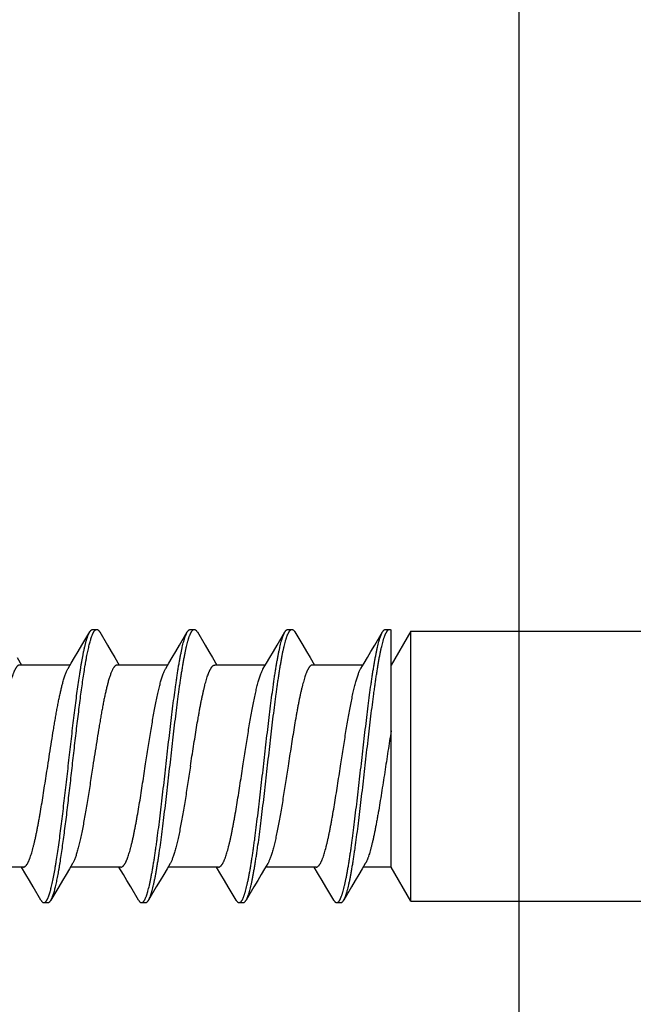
# Model space of a CAD drawing. Header units: feet. Extents: x -114 to 1432, y 355 to 669.
# Tile 118 of 197: x 1247.85 to 1248.703, y 473.857 to 475.225. Entities that reach past the tile are written whole.
import ezdxf

# ---------------------------------------------------------------- set-up
doc = ezdxf.new("R2010")
doc.units = ezdxf.units.FT
doc.header["$MEASUREMENT"] = 0
for name, color, linetype in [('-HARDWARE', 7, 'Continuous'), ('A-BULLETINBOARD', 3, 'Continuous'), ('A-POSTS&BEAMS', 5, 'Continuous'), ('G-ANNO-DIM', 2, 'Continuous')]:
    doc.layers.add(name, color=color, linetype=linetype)
doc.styles.add('Arial', font='arial.ttf')
doc.dimstyles.new('MS-16A', dxfattribs={"dimscale": 13, "dimtxt": 0.18, "dimasz": 0.18, "dimexe": 0.125, "dimexo": 0.0625, "dimgap": 0.03125, "dimtad": 1, "dimdec": 3, "dimzin": 3, "dimdsep": 46, "dimlunit": 4, "dimtxsty": 'Arial', "dimcen": 0.03125, "dimclrd": 2, "dimclre": 2, "dimclrt": 7, "dimadec": 1, "dimazin": 0, "dimtfac": 1, "dimtdec": 3, "dimtofl": 0, "dimtmove": 0, "dimatfit": 3, "dimfxl": 1, "dimtolj": 1, "dimtzin": 0, "dimarcsym": 0})

# ---------------------------------------------------------------- blocks, each defined once
blk = doc.blocks.new('*D636')
at = {"layer": 'Defpoints', "color": 0, "transparency": 16777216}
for p in [(1248.5436, 504.1881), (1239.0406, 456.1881), (1248.5436, 456.1881)]:
    blk.add_point(p, dxfattribs=at)
at = {"layer": 'G-ANNO-DIM', "color": 2, "lineweight": -2, "transparency": 16777216}
for p, q in [((1247.7311, 504.1881), (1237.4156, 504.1881)), ((1239.0406, 501.8481), (1239.0406, 458.5281)), ((1247.7311, 456.1881), (1237.4156, 456.1881))]:
    blk.add_line(p, q, dxfattribs=at)
at = {"layer": 'G-ANNO-DIM', "color": 2, "transparency": 16777216}
for points in [[(1238.6506, 501.8481), (1239.4306, 501.8481), (1239.0406, 504.1881)], [(1238.6506, 458.5281), (1239.4306, 458.5281), (1239.0406, 456.1881)]]:
    blk.add_solid(points, dxfattribs=at)
at = {"layer": 'G-ANNO-DIM', "color": 7, "transparency": 16777216, "insert": (1237.4396, 480.1881), "char_height": 2.34, "attachment_point": 5, "rotation": 90, "style": 'Arial'}
blk.add_mtext('\\A1;4\'-0"', dxfattribs=at)
blk = doc.blocks.new('2.5IN_LAGSCREW')
at = {"layer": '-HARDWARE', "color": 7}
for p, q in [((1218.6825, 511.699), (1218.6825, 512.074)), ((1218.6825, 512.074), (1218.7097, 512.0268)), ((1218.7097, 511.7462), (1218.7097, 512.0752)), ((1218.7176, 512.0763), (1218.712, 512.0763)), ((1218.7326, 512.0543), (1218.7218, 512.0727)), ((1218.8532, 512.0763), (1218.8476, 512.0763)), ((1218.8682, 512.0543), (1218.8574, 512.0727)), ((1218.9888, 512.0763), (1218.9832, 512.0763)), ((1219.0038, 512.0543), (1218.993, 512.0727)), ((1219.1244, 512.0763), (1219.1188, 512.0763)), ((1219.1394, 512.0543), (1219.1286, 512.0727)), ((1218.749, 512.0268), (1218.8191, 512.0268)), ((1218.8225, 512.0372), (1218.8163, 512.0268)), ((1218.8846, 512.0268), (1218.9547, 512.0268)), ((1218.958, 512.0372), (1218.9519, 512.0268)), ((1219.0202, 512.0268), (1219.0903, 512.0268)), ((1219.0936, 512.0372), (1219.0875, 512.0268)), ((1219.1557, 512.0268), (1219.2259, 512.0268)), ((1219.2292, 512.0372), (1219.2231, 512.0268)), ((1218.6825, 511.699), (1218.7097, 511.7462)), ((1218.7097, 511.7462), (1218.7485, 511.7462)), ((1218.8106, 511.7358), (1218.8168, 511.7462)), ((1218.814, 511.7462), (1218.8841, 511.7462)), ((1218.9462, 511.7358), (1218.9524, 511.7462)), ((1218.9496, 511.7462), (1219.0197, 511.7462)), ((1219.0818, 511.7358), (1219.0879, 511.7462)), ((1219.0852, 511.7462), (1219.1553, 511.7462)), ((1219.2174, 511.7358), (1219.2235, 511.7462)), ((1219.2207, 511.7462), (1219.2909, 511.7462)), ((1218.7648, 511.7187), (1218.7756, 511.7003)), ((1218.9004, 511.7187), (1218.9112, 511.7003)), ((1219.036, 511.7187), (1219.0468, 511.7003)), ((1219.1716, 511.7187), (1219.1824, 511.7003)), ((1218.7798, 511.6967), (1218.7854, 511.6967)), ((1218.9154, 511.6967), (1218.921, 511.6967)), ((1219.051, 511.6967), (1219.0566, 511.6967)), ((1219.1866, 511.6967), (1219.1922, 511.6967))]:
    blk.add_line(p, q, dxfattribs=at)
for points in [[(1218.6825, 512.074), (1218.3573, 512.074, -0.414214), (1218.3451, 512.0862)], [(1218.6825, 511.699), (1218.3573, 511.699, 0.414214), (1218.3451, 511.6868)]]:
    blk.add_lwpolyline(points, format="xyb", dxfattribs=at)
for points in [[(1218.8434, 512.0727), (1218.8326, 512.0543), (1218.8274, 512.0455), (1218.8225, 512.0372)], [(1218.979, 512.0727), (1218.9682, 512.0543), (1218.963, 512.0455), (1218.958, 512.0372)], [(1219.1146, 512.0727), (1219.1038, 512.0543), (1219.0986, 512.0455), (1219.0936, 512.0372)], [(1218.7518, 512.0221), (1218.7475, 512.0293), (1218.7428, 512.0372), (1218.7378, 512.0456), (1218.7326, 512.0543)], [(1218.8874, 512.0221), (1218.8831, 512.0293), (1218.8784, 512.0372), (1218.8734, 512.0456), (1218.8682, 512.0543)], [(1219.023, 512.0221), (1219.0187, 512.0293), (1219.014, 512.0372), (1219.009, 512.0456), (1219.0038, 512.0543)], [(1219.1586, 512.0221), (1219.1543, 512.0293), (1219.1496, 512.0372), (1219.1446, 512.0456), (1219.1394, 512.0543)], [(1218.7457, 511.7509), (1218.7499, 511.7438), (1218.7547, 511.7358), (1218.7596, 511.7275), (1218.7648, 511.7187)], [(1218.8813, 511.7509), (1218.8855, 511.7438), (1218.8902, 511.7358), (1218.8952, 511.7275), (1218.9004, 511.7187)], [(1219.0169, 511.7509), (1219.0211, 511.7438), (1219.0258, 511.7358), (1219.0308, 511.7275), (1219.036, 511.7187)], [(1219.1524, 511.7509), (1219.1567, 511.7438), (1219.1614, 511.7358), (1219.1664, 511.7275), (1219.1716, 511.7187)], [(1218.7896, 511.7003), (1218.8004, 511.7187), (1218.8056, 511.7274), (1218.8106, 511.7358)], [(1218.9252, 511.7003), (1218.936, 511.7187), (1218.9412, 511.7274), (1218.9462, 511.7358)], [(1219.0608, 511.7003), (1219.0716, 511.7187), (1219.0768, 511.7274), (1219.0818, 511.7358)], [(1219.1964, 511.7003), (1219.2072, 511.7187), (1219.2124, 511.7274), (1219.2174, 511.7358)]]:
    blk.add_lwpolyline(points, dxfattribs=at)
for points, knots in [([(1218.712, 512.0763), (1218.7119, 512.0763), (1218.7117, 512.0762), (1218.7114, 512.0762), (1218.7112, 512.0761), (1218.7108, 512.0759), (1218.7103, 512.0756), (1218.7099, 512.0753), (1218.7097, 512.0752)], [0, 0, 0, 0, 0.110716, 0.222946, 0.338143, 0.45765, 0.713987, 1, 1, 1, 1]), ([(1218.7756, 511.7003), (1218.7755, 511.7006), (1218.7751, 511.7012), (1218.7746, 511.7022), (1218.7741, 511.7033), (1218.7736, 511.7045), (1218.7731, 511.7058), (1218.7726, 511.7072), (1218.7721, 511.7086), (1218.7716, 511.7102), (1218.7711, 511.7119), (1218.7705, 511.7143), (1218.7696, 511.7175), (1218.7686, 511.7216), (1218.7676, 511.7261), (1218.7667, 511.731), (1218.7657, 511.7361), (1218.7647, 511.7416), (1218.7637, 511.7474), (1218.7627, 511.7535), (1218.7617, 511.7598), (1218.7607, 511.7664), (1218.7594, 511.7758), (1218.7577, 511.788), (1218.7557, 511.8033), (1218.7537, 511.8193), (1218.7518, 511.8358), (1218.7498, 511.8528), (1218.7471, 511.8759), (1218.7445, 511.8991), (1218.7419, 511.9221), (1218.7399, 511.9391), (1218.7379, 511.9556), (1218.7359, 511.9715), (1218.7343, 511.9843), (1218.7329, 511.9942), (1218.7319, 512.0012), (1218.7309, 512.0081), (1218.7299, 512.0146), (1218.7289, 512.0209), (1218.728, 512.0269), (1218.727, 512.0327), (1218.726, 512.0381), (1218.725, 512.0432), (1218.724, 512.0479), (1218.723, 512.0523), (1218.722, 512.0564), (1218.7212, 512.0595), (1218.7205, 512.0619), (1218.72, 512.0635), (1218.7195, 512.065), (1218.719, 512.0665), (1218.7185, 512.0678), (1218.718, 512.069), (1218.7175, 512.0702), (1218.717, 512.0712), (1218.7165, 512.0722), (1218.716, 512.073), (1218.7155, 512.0738), (1218.715, 512.0744), (1218.7145, 512.075), (1218.714, 512.0755), (1218.7135, 512.0758), (1218.713, 512.0761), (1218.7125, 512.0762), (1218.7122, 512.0763), (1218.712, 512.0763)], [0, 0, 0, 0, 0.002665, 0.005556, 0.008677, 0.012029, 0.015615, 0.019435, 0.023489, 0.027776, 0.032297, 0.037049, 0.047241, 0.05834, 0.070327, 0.083182, 0.09688, 0.111395, 0.126699, 0.142762, 0.159552, 0.177033, 0.195172, 0.233269, 0.273528, 0.315616, 0.359183, 0.403864, 0.449287, 0.540835, 0.586194, 0.630769, 0.674188, 0.716089, 0.756123, 0.775336, 0.793959, 0.811954, 0.829284, 0.845914, 0.86181, 0.87694, 0.891275, 0.904787, 0.917449, 0.92924, 0.940138, 0.950126, 0.954774, 0.959191, 0.963374, 0.967323, 0.971039, 0.97452, 0.977769, 0.980787, 0.983576, 0.986141, 0.988487, 0.990622, 0.992557, 0.994308, 0.995894, 0.997345, 0.998699, 1, 1, 1, 1]), ([(1218.7218, 512.0727), (1218.7217, 512.073), (1218.7213, 512.0735), (1218.7208, 512.0742), (1218.7203, 512.0748), (1218.7198, 512.0754), (1218.7192, 512.0758), (1218.7188, 512.076), (1218.7184, 512.0761), (1218.7182, 512.0762), (1218.7179, 512.0762), (1218.7177, 512.0763), (1218.7176, 512.0763)], [0, 0, 0, 0, 0.171767, 0.327582, 0.468206, 0.594725, 0.708661, 0.812129, 0.86085, 0.908084, 0.954301, 1, 1, 1, 1]), ([(1218.7854, 511.6967), (1218.7853, 511.6967), (1218.7849, 511.6968), (1218.7844, 511.6969), (1218.7839, 511.6972), (1218.7834, 511.6976), (1218.7829, 511.698), (1218.7824, 511.6986), (1218.7819, 511.6992), (1218.7814, 511.7), (1218.7809, 511.7008), (1218.7804, 511.7018), (1218.78, 511.7028), (1218.7795, 511.704), (1218.779, 511.7052), (1218.7785, 511.7065), (1218.778, 511.708), (1218.7775, 511.7095), (1218.777, 511.7111), (1218.7763, 511.7135), (1218.7755, 511.7166), (1218.7745, 511.7207), (1218.7735, 511.7251), (1218.7725, 511.7298), (1218.7715, 511.7349), (1218.7705, 511.7403), (1218.7695, 511.7461), (1218.7685, 511.7521), (1218.7675, 511.7584), (1218.7665, 511.7649), (1218.7655, 511.7718), (1218.7646, 511.7788), (1218.7632, 511.7887), (1218.7615, 511.8015), (1218.7596, 511.8174), (1218.7576, 511.8339), (1218.7556, 511.8509), (1218.753, 511.8739), (1218.7503, 511.8971), (1218.7477, 511.9202), (1218.7457, 511.9372), (1218.7437, 511.9537), (1218.7418, 511.9697), (1218.7398, 511.985), (1218.7381, 511.9972), (1218.7368, 512.0066), (1218.7358, 512.0132), (1218.7348, 512.0196), (1218.7338, 512.0256), (1218.7328, 512.0314), (1218.7318, 512.0369), (1218.7308, 512.042), (1218.7298, 512.0469), (1218.7288, 512.0514), (1218.7278, 512.0555), (1218.727, 512.0587), (1218.7263, 512.0611), (1218.7258, 512.0628), (1218.7253, 512.0644), (1218.7248, 512.0658), (1218.7243, 512.0672), (1218.7238, 512.0685), (1218.7233, 512.0697), (1218.7229, 512.0708), (1218.7224, 512.0718), (1218.722, 512.0724), (1218.7218, 512.0727)], [0, 0, 0, 0, 0.001301, 0.002655, 0.004106, 0.005692, 0.007443, 0.009378, 0.011513, 0.013859, 0.016424, 0.019213, 0.022231, 0.02548, 0.028961, 0.032677, 0.036626, 0.040809, 0.045226, 0.049874, 0.059862, 0.07076, 0.082551, 0.095213, 0.108725, 0.12306, 0.13819, 0.154086, 0.170716, 0.188046, 0.206041, 0.224664, 0.243877, 0.283911, 0.325812, 0.369231, 0.413806, 0.459165, 0.550713, 0.596136, 0.640817, 0.684384, 0.726472, 0.766731, 0.804828, 0.822967, 0.840449, 0.857238, 0.873301, 0.888605, 0.90312, 0.916818, 0.929673, 0.94166, 0.952759, 0.962951, 0.967703, 0.972224, 0.976511, 0.980565, 0.984385, 0.987971, 0.991323, 0.994444, 0.997335, 1, 1, 1, 1]), ([(1218.8476, 512.0763), (1218.8475, 512.0763), (1218.8474, 512.0762), (1218.8471, 512.0762), (1218.8468, 512.0761), (1218.8465, 512.076), (1218.846, 512.0758), (1218.8455, 512.0754), (1218.845, 512.0748), (1218.8444, 512.0742), (1218.8439, 512.0735), (1218.8436, 512.073), (1218.8434, 512.0727)], [0, 0, 0, 0, 0.045699, 0.091915, 0.13915, 0.187871, 0.291339, 0.405275, 0.531794, 0.672418, 0.828233, 1, 1, 1, 1]), ([(1218.9112, 511.7003), (1218.911, 511.7006), (1218.9107, 511.7012), (1218.9102, 511.7022), (1218.9097, 511.7033), (1218.9092, 511.7045), (1218.9087, 511.7058), (1218.9082, 511.7072), (1218.9077, 511.7086), (1218.9072, 511.7102), (1218.9067, 511.7119), (1218.9061, 511.7143), (1218.9052, 511.7175), (1218.9042, 511.7216), (1218.9032, 511.7261), (1218.9022, 511.731), (1218.9013, 511.7361), (1218.9003, 511.7416), (1218.8993, 511.7474), (1218.8983, 511.7535), (1218.8973, 511.7598), (1218.8963, 511.7664), (1218.8949, 511.7758), (1218.8933, 511.788), (1218.8913, 511.8033), (1218.8893, 511.8193), (1218.8873, 511.8358), (1218.8854, 511.8528), (1218.8827, 511.8759), (1218.8801, 511.8991), (1218.8774, 511.9221), (1218.8755, 511.9391), (1218.8735, 511.9556), (1218.8715, 511.9715), (1218.8698, 511.9843), (1218.8685, 511.9942), (1218.8675, 512.0012), (1218.8665, 512.0081), (1218.8655, 512.0146), (1218.8645, 512.0209), (1218.8635, 512.0269), (1218.8626, 512.0327), (1218.8616, 512.0381), (1218.8606, 512.0432), (1218.8596, 512.0479), (1218.8586, 512.0523), (1218.8576, 512.0564), (1218.8568, 512.0595), (1218.8561, 512.0619), (1218.8556, 512.0635), (1218.8551, 512.065), (1218.8546, 512.0665), (1218.8541, 512.0678), (1218.8536, 512.069), (1218.8531, 512.0702), (1218.8526, 512.0712), (1218.8521, 512.0722), (1218.8516, 512.073), (1218.8511, 512.0738), (1218.8506, 512.0744), (1218.8501, 512.075), (1218.8496, 512.0755), (1218.8491, 512.0758), (1218.8486, 512.0761), (1218.8481, 512.0762), (1218.8478, 512.0763), (1218.8476, 512.0763)], [0, 0, 0, 0, 0.002665, 0.005556, 0.008677, 0.012029, 0.015615, 0.019435, 0.023489, 0.027776, 0.032297, 0.037049, 0.047241, 0.05834, 0.070327, 0.083182, 0.09688, 0.111395, 0.126699, 0.142762, 0.159551, 0.177033, 0.195172, 0.233269, 0.273528, 0.315616, 0.359183, 0.403864, 0.449287, 0.540835, 0.586194, 0.630769, 0.674188, 0.716089, 0.756123, 0.775336, 0.793959, 0.811954, 0.829284, 0.845914, 0.86181, 0.87694, 0.891275, 0.904787, 0.917449, 0.92924, 0.940138, 0.950126, 0.954774, 0.959191, 0.963374, 0.967323, 0.971039, 0.97452, 0.977769, 0.980787, 0.983576, 0.986141, 0.988487, 0.990622, 0.992557, 0.994308, 0.995894, 0.997345, 0.998699, 1, 1, 1, 1]), ([(1218.8574, 512.0727), (1218.8573, 512.073), (1218.8569, 512.0735), (1218.8564, 512.0742), (1218.8559, 512.0748), (1218.8554, 512.0754), (1218.8548, 512.0758), (1218.8544, 512.076), (1218.854, 512.0761), (1218.8538, 512.0762), (1218.8535, 512.0762), (1218.8533, 512.0763), (1218.8532, 512.0763)], [0, 0, 0, 0, 0.171769, 0.327582, 0.468207, 0.594726, 0.70866, 0.81213, 0.86085, 0.908085, 0.954301, 1, 1, 1, 1]), ([(1218.921, 511.6967), (1218.9209, 511.6967), (1218.9205, 511.6968), (1218.92, 511.6969), (1218.9195, 511.6972), (1218.919, 511.6976), (1218.9185, 511.698), (1218.918, 511.6986), (1218.9175, 511.6992), (1218.917, 511.7), (1218.9165, 511.7008), (1218.916, 511.7018), (1218.9155, 511.7028), (1218.915, 511.704), (1218.9146, 511.7052), (1218.9141, 511.7065), (1218.9136, 511.708), (1218.9131, 511.7095), (1218.9126, 511.7111), (1218.9119, 511.7135), (1218.911, 511.7166), (1218.9101, 511.7207), (1218.9091, 511.7251), (1218.9081, 511.7298), (1218.9071, 511.7349), (1218.9061, 511.7403), (1218.9051, 511.7461), (1218.9041, 511.7521), (1218.9031, 511.7584), (1218.9021, 511.7649), (1218.9011, 511.7718), (1218.9001, 511.7788), (1218.8988, 511.7887), (1218.8971, 511.8015), (1218.8952, 511.8174), (1218.8932, 511.8339), (1218.8912, 511.8509), (1218.8886, 511.8739), (1218.8859, 511.8971), (1218.8833, 511.9202), (1218.8813, 511.9372), (1218.8793, 511.9537), (1218.8773, 511.9697), (1218.8754, 511.985), (1218.8737, 511.9972), (1218.8724, 512.0066), (1218.8714, 512.0132), (1218.8704, 512.0196), (1218.8694, 512.0256), (1218.8684, 512.0314), (1218.8674, 512.0369), (1218.8664, 512.042), (1218.8654, 512.0469), (1218.8644, 512.0514), (1218.8634, 512.0555), (1218.8626, 512.0587), (1218.8619, 512.0611), (1218.8614, 512.0628), (1218.8609, 512.0644), (1218.8604, 512.0658), (1218.8599, 512.0672), (1218.8594, 512.0685), (1218.8589, 512.0697), (1218.8584, 512.0708), (1218.8579, 512.0718), (1218.8576, 512.0724), (1218.8574, 512.0727)], [0, 0, 0, 0, 0.001301, 0.002655, 0.004106, 0.005692, 0.007443, 0.009378, 0.011513, 0.013859, 0.016424, 0.019213, 0.022231, 0.02548, 0.028961, 0.032677, 0.036626, 0.040809, 0.045226, 0.049874, 0.059862, 0.07076, 0.082551, 0.095213, 0.108725, 0.12306, 0.13819, 0.154086, 0.170716, 0.188046, 0.206041, 0.224664, 0.243877, 0.283911, 0.325812, 0.369231, 0.413806, 0.459165, 0.550713, 0.596136, 0.640817, 0.684384, 0.726472, 0.766731, 0.804828, 0.822967, 0.840449, 0.857238, 0.873301, 0.888605, 0.90312, 0.916818, 0.929673, 0.94166, 0.952759, 0.962951, 0.967703, 0.972224, 0.976511, 0.980565, 0.984385, 0.987971, 0.991323, 0.994444, 0.997335, 1, 1, 1, 1]), ([(1218.9832, 512.0763), (1218.9831, 512.0763), (1218.9829, 512.0762), (1218.9826, 512.0762), (1218.9821, 512.076), (1218.9816, 512.0758), (1218.9811, 512.0754), (1218.9806, 512.0748), (1218.98, 512.0742), (1218.9795, 512.0735), (1218.9792, 512.073), (1218.979, 512.0727)], [0, 0, 0, 0, 0.045704, 0.091926, 0.18778, 0.29126, 0.405209, 0.531741, 0.672382, 0.828214, 1, 1, 1, 1]), ([(1219.0468, 511.7003), (1219.0466, 511.7006), (1219.0463, 511.7012), (1219.0458, 511.7022), (1219.0453, 511.7033), (1219.0448, 511.7045), (1219.0443, 511.7058), (1219.0438, 511.7072), (1219.0433, 511.7086), (1219.0428, 511.7102), (1219.0423, 511.7119), (1219.0416, 511.7143), (1219.0408, 511.7175), (1219.0398, 511.7216), (1219.0388, 511.7261), (1219.0378, 511.731), (1219.0368, 511.7361), (1219.0358, 511.7416), (1219.0349, 511.7474), (1219.0339, 511.7535), (1219.0329, 511.7598), (1219.0319, 511.7664), (1219.0305, 511.7758), (1219.0289, 511.788), (1219.0269, 511.8033), (1219.0249, 511.8193), (1219.0229, 511.8358), (1219.021, 511.8528), (1219.0183, 511.8759), (1219.0157, 511.8991), (1219.013, 511.9221), (1219.0111, 511.9391), (1219.0091, 511.9556), (1219.0071, 511.9715), (1219.0054, 511.9843), (1219.0041, 511.9942), (1219.0031, 512.0012), (1219.0021, 512.0081), (1219.0011, 512.0146), (1219.0001, 512.0209), (1218.9991, 512.0269), (1218.9981, 512.0327), (1218.9971, 512.0381), (1218.9962, 512.0432), (1218.9952, 512.0479), (1218.9942, 512.0523), (1218.9932, 512.0564), (1218.9923, 512.0595), (1218.9917, 512.0619), (1218.9912, 512.0635), (1218.9907, 512.065), (1218.9902, 512.0665), (1218.9897, 512.0678), (1218.9892, 512.069), (1218.9887, 512.0702), (1218.9882, 512.0712), (1218.9877, 512.0722), (1218.9872, 512.073), (1218.9867, 512.0738), (1218.9862, 512.0744), (1218.9857, 512.075), (1218.9852, 512.0755), (1218.9847, 512.0758), (1218.9842, 512.0761), (1218.9837, 512.0762), (1218.9834, 512.0763), (1218.9832, 512.0763)], [0, 0, 0, 0, 0.002665, 0.005556, 0.008677, 0.012029, 0.015615, 0.019435, 0.023489, 0.027776, 0.032297, 0.037049, 0.047241, 0.05834, 0.070327, 0.083182, 0.09688, 0.111395, 0.126699, 0.142762, 0.159551, 0.177033, 0.195172, 0.233269, 0.273528, 0.315616, 0.359183, 0.403864, 0.449287, 0.540835, 0.586194, 0.630769, 0.674188, 0.716089, 0.756123, 0.775336, 0.793959, 0.811954, 0.829284, 0.845914, 0.86181, 0.87694, 0.891275, 0.904787, 0.917449, 0.92924, 0.940138, 0.950126, 0.954774, 0.959191, 0.963374, 0.967323, 0.971039, 0.97452, 0.977769, 0.980787, 0.983576, 0.986141, 0.988487, 0.990622, 0.992557, 0.994308, 0.995894, 0.997345, 0.998699, 1, 1, 1, 1]), ([(1218.993, 512.0727), (1218.9929, 512.073), (1218.9925, 512.0735), (1218.992, 512.0742), (1218.9915, 512.0748), (1218.9909, 512.0754), (1218.9904, 512.0758), (1218.9899, 512.076), (1218.9894, 512.0762), (1218.9891, 512.0762), (1218.9889, 512.0763), (1218.9888, 512.0763)], [0, 0, 0, 0, 0.171786, 0.327618, 0.46826, 0.594791, 0.70874, 0.812221, 0.908074, 0.954296, 1, 1, 1, 1]), ([(1219.0566, 511.6967), (1219.0564, 511.6967), (1219.0561, 511.6968), (1219.0556, 511.6969), (1219.0551, 511.6972), (1219.0546, 511.6976), (1219.0541, 511.698), (1219.0536, 511.6986), (1219.0531, 511.6992), (1219.0526, 511.7), (1219.0521, 511.7008), (1219.0516, 511.7018), (1219.0511, 511.7028), (1219.0506, 511.704), (1219.0501, 511.7052), (1219.0496, 511.7065), (1219.0491, 511.708), (1219.0487, 511.7095), (1219.0482, 511.7111), (1219.0475, 511.7135), (1219.0466, 511.7166), (1219.0456, 511.7207), (1219.0447, 511.7251), (1219.0437, 511.7298), (1219.0427, 511.7349), (1219.0417, 511.7403), (1219.0407, 511.7461), (1219.0397, 511.7521), (1219.0387, 511.7584), (1219.0377, 511.7649), (1219.0367, 511.7718), (1219.0357, 511.7788), (1219.0344, 511.7887), (1219.0327, 511.8015), (1219.0307, 511.8174), (1219.0288, 511.8339), (1219.0268, 511.8509), (1219.0241, 511.8739), (1219.0215, 511.8971), (1219.0189, 511.9202), (1219.0169, 511.9372), (1219.0149, 511.9537), (1219.0129, 511.9697), (1219.011, 511.985), (1219.0093, 511.9972), (1219.0079, 512.0066), (1219.007, 512.0132), (1219.006, 512.0196), (1219.005, 512.0256), (1219.004, 512.0314), (1219.003, 512.0369), (1219.002, 512.042), (1219.001, 512.0469), (1219, 512.0514), (1218.999, 512.0555), (1218.9982, 512.0587), (1218.9975, 512.0611), (1218.997, 512.0628), (1218.9965, 512.0644), (1218.996, 512.0658), (1218.9955, 512.0672), (1218.995, 512.0685), (1218.9945, 512.0697), (1218.994, 512.0708), (1218.9935, 512.0718), (1218.9932, 512.0724), (1218.993, 512.0727)], [0, 0, 0, 0, 0.001301, 0.002655, 0.004106, 0.005692, 0.007443, 0.009378, 0.011513, 0.013859, 0.016424, 0.019213, 0.022231, 0.02548, 0.028961, 0.032677, 0.036626, 0.040809, 0.045226, 0.049874, 0.059862, 0.07076, 0.082551, 0.095213, 0.108725, 0.12306, 0.13819, 0.154086, 0.170716, 0.188046, 0.206041, 0.224664, 0.243877, 0.283911, 0.325812, 0.369231, 0.413806, 0.459165, 0.550713, 0.596136, 0.640817, 0.684384, 0.726472, 0.766731, 0.804828, 0.822967, 0.840449, 0.857238, 0.873301, 0.888605, 0.90312, 0.916818, 0.929673, 0.94166, 0.952759, 0.962951, 0.967703, 0.972224, 0.976511, 0.980565, 0.984385, 0.987971, 0.991323, 0.994444, 0.997335, 1, 1, 1, 1]), ([(1219.1188, 512.0763), (1219.1187, 512.0763), (1219.1185, 512.0762), (1219.1183, 512.0762), (1219.118, 512.0761), (1219.1176, 512.076), (1219.1172, 512.0758), (1219.1167, 512.0754), (1219.1161, 512.0748), (1219.1156, 512.0742), (1219.1151, 512.0735), (1219.1148, 512.073), (1219.1146, 512.0727)], [0, 0, 0, 0, 0.045699, 0.091915, 0.13915, 0.18787, 0.29134, 0.405275, 0.531793, 0.672419, 0.828232, 1, 1, 1, 1]), ([(1219.1316, 512.0439), (1219.1313, 512.0451), (1219.1308, 512.0476), (1219.13, 512.0512), (1219.1292, 512.0546), (1219.1284, 512.0577), (1219.1276, 512.0606), (1219.1268, 512.0633), (1219.126, 512.0657), (1219.1254, 512.0676), (1219.1248, 512.069), (1219.1244, 512.0699), (1219.124, 512.0708), (1219.1236, 512.0716), (1219.1232, 512.0723), (1219.1228, 512.073), (1219.1224, 512.0736), (1219.122, 512.0742), (1219.1216, 512.0747), (1219.1212, 512.0751), (1219.1208, 512.0754), (1219.1204, 512.0757), (1219.12, 512.076), (1219.1196, 512.0761), (1219.1192, 512.0762), (1219.1189, 512.0763), (1219.1188, 512.0763)], [0, 0, 0, 0, 0.108674, 0.211335, 0.307849, 0.398119, 0.48206, 0.559598, 0.630685, 0.695297, 0.725179, 0.753449, 0.780117, 0.805195, 0.828701, 0.850658, 0.871099, 0.890064, 0.907609, 0.923803, 0.93874, 0.952539, 0.965352, 0.977371, 0.988831, 1, 1, 1, 1]), ([(1219.1286, 512.0727), (1219.1284, 512.073), (1219.1281, 512.0735), (1219.1276, 512.0742), (1219.1271, 512.0748), (1219.1265, 512.0754), (1219.126, 512.0758), (1219.1256, 512.076), (1219.1252, 512.0761), (1219.1249, 512.0762), (1219.1247, 512.0762), (1219.1245, 512.0763), (1219.1244, 512.0763)], [0, 0, 0, 0, 0.171767, 0.327582, 0.468206, 0.594725, 0.708661, 0.812129, 0.86085, 0.908085, 0.954301, 1, 1, 1, 1]), ([(1219.1372, 512.0439), (1219.1369, 512.0456), (1219.1362, 512.0488), (1219.1351, 512.0535), (1219.1342, 512.0571), (1219.1335, 512.0598), (1219.1329, 512.0617), (1219.1324, 512.0635), (1219.1318, 512.0651), (1219.1313, 512.0667), (1219.1308, 512.0681), (1219.1302, 512.0694), (1219.1297, 512.0706), (1219.1292, 512.0717), (1219.1288, 512.0724), (1219.1286, 512.0727)], [0, 0, 0, 0, 0.172244, 0.331451, 0.477293, 0.545123, 0.609521, 0.670465, 0.727939, 0.781933, 0.832445, 0.879483, 0.923063, 0.963218, 1, 1, 1, 1]), ([(1219.1824, 511.7003), (1219.1823, 511.7006), (1219.182, 511.701), (1219.1816, 511.7018), (1219.1812, 511.7026), (1219.1808, 511.7035), (1219.1804, 511.7045), (1219.1799, 511.7059), (1219.1792, 511.7078), (1219.1784, 511.7102), (1219.1776, 511.7129), (1219.1768, 511.7159), (1219.176, 511.719), (1219.1752, 511.7224), (1219.1744, 511.726), (1219.1736, 511.7299), (1219.1729, 511.7339), (1219.1721, 511.7381), (1219.1713, 511.7426), (1219.1705, 511.7472), (1219.1694, 511.7538), (1219.1681, 511.7624), (1219.1665, 511.7733), (1219.1649, 511.7847), (1219.1633, 511.7968), (1219.1617, 511.8093), (1219.1601, 511.8222), (1219.1586, 511.8355), (1219.1564, 511.8536), (1219.1538, 511.8767), (1219.1512, 511.8998), (1219.1491, 511.9183), (1219.1475, 511.9319), (1219.1459, 511.9453), (1219.1443, 511.9584), (1219.1427, 511.9711), (1219.1412, 511.9833), (1219.1396, 511.995), (1219.138, 512.0061), (1219.1364, 512.0166), (1219.1351, 512.0249), (1219.134, 512.0312), (1219.1332, 512.0356), (1219.1324, 512.0398), (1219.1319, 512.0425), (1219.1316, 512.0439)], [0, 0, 0, 0, 0.002329, 0.004816, 0.007464, 0.010275, 0.013249, 0.016387, 0.023158, 0.030586, 0.038671, 0.047405, 0.056782, 0.066792, 0.077425, 0.088669, 0.10051, 0.112935, 0.125927, 0.139471, 0.15355, 0.183238, 0.214838, 0.248184, 0.283101, 0.319405, 0.356903, 0.395396, 0.434679, 0.514773, 0.595477, 0.635519, 0.675069, 0.713917, 0.751854, 0.78868, 0.824198, 0.858222, 0.89057, 0.921074, 0.949576, 0.963029, 0.975928, 0.988258, 1, 1, 1, 1]), ([(1219.1922, 511.6967), (1219.1921, 511.6967), (1219.1918, 511.6968), (1219.1913, 511.6969), (1219.1909, 511.6971), (1219.1905, 511.6973), (1219.19, 511.6977), (1219.1896, 511.6981), (1219.1892, 511.6986), (1219.1888, 511.6992), (1219.1883, 511.6998), (1219.1879, 511.7005), (1219.1875, 511.7013), (1219.187, 511.7022), (1219.1866, 511.7031), (1219.1862, 511.7041), (1219.1857, 511.7052), (1219.1852, 511.7067), (1219.1844, 511.7089), (1219.1837, 511.7112), (1219.1832, 511.7131), (1219.1826, 511.7152), (1219.1819, 511.7181), (1219.181, 511.7217), (1219.1801, 511.7256), (1219.1793, 511.7297), (1219.1784, 511.7341), (1219.1776, 511.7387), (1219.1767, 511.7435), (1219.1759, 511.7486), (1219.1747, 511.7558), (1219.1732, 511.7653), (1219.1715, 511.7772), (1219.1698, 511.7899), (1219.1681, 511.8031), (1219.1664, 511.8169), (1219.1647, 511.8312), (1219.163, 511.8458), (1219.1607, 511.8656), (1219.1584, 511.8857), (1219.1561, 511.9057), (1219.1544, 511.9207), (1219.1527, 511.9354), (1219.151, 511.9498), (1219.1493, 511.9638), (1219.1476, 511.9773), (1219.1458, 511.9902), (1219.1441, 512.0025), (1219.1427, 512.0123), (1219.1415, 512.0197), (1219.1407, 512.025), (1219.1398, 512.03), (1219.1389, 512.0349), (1219.1381, 512.0394), (1219.1375, 512.0424), (1219.1372, 512.0439)], [0, 0, 0, 0, 0.00122, 0.002477, 0.003803, 0.005228, 0.006775, 0.00846, 0.010299, 0.0123, 0.014472, 0.01682, 0.019349, 0.022062, 0.024962, 0.028049, 0.031326, 0.034792, 0.042293, 0.050553, 0.054966, 0.059566, 0.069322, 0.079813, 0.091024, 0.102941, 0.115547, 0.128826, 0.142757, 0.157321, 0.172494, 0.204582, 0.238823, 0.27501, 0.312917, 0.352311, 0.392945, 0.434566, 0.476915, 0.562732, 0.605662, 0.64825, 0.690228, 0.731333, 0.77131, 0.80991, 0.846891, 0.882026, 0.915098, 0.930797, 0.945905, 0.9604, 0.974261, 0.987468, 1, 1, 1, 1]), ([(1218.8191, 512.0268), (1218.8193, 512.0268), (1218.8196, 512.0268), (1218.8202, 512.0267), (1218.8207, 512.0265), (1218.8212, 512.0262), (1218.8218, 512.0258), (1218.8223, 512.0253), (1218.8228, 512.0248), (1218.8233, 512.0241), (1218.8239, 512.0234), (1218.8244, 512.0226), (1218.8249, 512.0217), (1218.8255, 512.0208), (1218.826, 512.0197), (1218.8265, 512.0186), (1218.827, 512.0174), (1218.8276, 512.0161), (1218.8281, 512.0148), (1218.8288, 512.0128), (1218.8297, 512.0102), (1218.8308, 512.0068), (1218.8318, 512.0031), (1218.8329, 511.9991), (1218.8339, 511.9949), (1218.835, 511.9904), (1218.8361, 511.9857), (1218.8371, 511.9807), (1218.8382, 511.9755), (1218.8392, 511.97), (1218.8403, 511.9644), (1218.8413, 511.9586), (1218.8428, 511.9505), (1218.8445, 511.94), (1218.8467, 511.9271), (1218.8488, 511.9138), (1218.8509, 511.9002), (1218.8523, 511.8911), (1218.853, 511.8865)], [0, 0, 0, 0, 0.003625, 0.007342, 0.011232, 0.015371, 0.019817, 0.02462, 0.029816, 0.035434, 0.041496, 0.048019, 0.055015, 0.062492, 0.070456, 0.078913, 0.087863, 0.097308, 0.107248, 0.117681, 0.140014, 0.164281, 0.190444, 0.218455, 0.24826, 0.279799, 0.313003, 0.347801, 0.384116, 0.421866, 0.460966, 0.501325, 0.542853, 0.629022, 0.718672, 0.810966, 0.905036, 1, 1, 1, 1]), ([(1218.9886, 511.8865), (1218.9879, 511.8911), (1218.9865, 511.9002), (1218.9844, 511.9138), (1218.9822, 511.9271), (1218.9801, 511.94), (1218.9784, 511.9505), (1218.9769, 511.9586), (1218.9759, 511.9644), (1218.9748, 511.97), (1218.9738, 511.9755), (1218.9727, 511.9807), (1218.9716, 511.9857), (1218.9706, 511.9904), (1218.9695, 511.9949), (1218.9685, 511.9991), (1218.9674, 512.0031), (1218.9664, 512.0068), (1218.9653, 512.0102), (1218.9644, 512.0128), (1218.9637, 512.0148), (1218.9632, 512.0161), (1218.9626, 512.0174), (1218.9621, 512.0186), (1218.9616, 512.0197), (1218.961, 512.0208), (1218.9605, 512.0217), (1218.96, 512.0226), (1218.9595, 512.0234), (1218.9589, 512.0241), (1218.9584, 512.0248), (1218.9579, 512.0253), (1218.9573, 512.0258), (1218.9568, 512.0262), (1218.9563, 512.0265), (1218.9557, 512.0267), (1218.9552, 512.0268), (1218.9549, 512.0268), (1218.9547, 512.0268)], [0, 0, 0, 0, 0.094964, 0.189034, 0.281328, 0.370978, 0.457147, 0.498675, 0.539034, 0.578134, 0.615884, 0.652199, 0.686997, 0.720201, 0.75174, 0.781545, 0.809556, 0.835719, 0.859986, 0.882319, 0.892752, 0.902692, 0.912137, 0.921087, 0.929544, 0.937508, 0.944985, 0.951981, 0.958504, 0.964566, 0.970184, 0.97538, 0.980183, 0.984629, 0.988768, 0.992658, 0.996375, 1, 1, 1, 1]), ([(1219.0903, 512.0268), (1219.0904, 512.0268), (1219.0907, 512.0268), (1219.0911, 512.0267), (1219.0915, 512.0266), (1219.0919, 512.0265), (1219.0923, 512.0262), (1219.0927, 512.026), (1219.0931, 512.0257), (1219.0935, 512.0253), (1219.0939, 512.0249), (1219.0943, 512.0244), (1219.0947, 512.0239), (1219.0952, 512.0232), (1219.0959, 512.0221), (1219.0967, 512.0207), (1219.0975, 512.0191), (1219.0983, 512.0173), (1219.0991, 512.0153), (1219.0999, 512.0131), (1219.1007, 512.0108), (1219.1015, 512.0083), (1219.1023, 512.0057), (1219.1028, 512.0038), (1219.1031, 512.0029)], [0, 0, 0, 0, 0.014191, 0.028585, 0.043379, 0.05875, 0.07486, 0.091845, 0.109821, 0.128887, 0.149121, 0.17059, 0.193346, 0.217434, 0.269724, 0.327672, 0.391395, 0.460955, 0.536373, 0.617633, 0.704694, 0.797499, 0.895972, 1, 1, 1, 1]), ([(1219.2259, 512.0268), (1219.226, 512.0268), (1219.2264, 512.0268), (1219.2269, 512.0267), (1219.2275, 512.0265), (1219.228, 512.0262), (1219.2285, 512.0258), (1219.2291, 512.0253), (1219.2296, 512.0248), (1219.2301, 512.0241), (1219.2306, 512.0234), (1219.2312, 512.0226), (1219.2317, 512.0217), (1219.2322, 512.0208), (1219.2328, 512.0197), (1219.2333, 512.0186), (1219.2338, 512.0174), (1219.2343, 512.0161), (1219.2349, 512.0148), (1219.2356, 512.0128), (1219.2365, 512.0102), (1219.2375, 512.0068), (1219.2386, 512.0031), (1219.2397, 511.9991), (1219.2407, 511.9949), (1219.2418, 511.9904), (1219.2428, 511.9857), (1219.2439, 511.9807), (1219.2449, 511.9755), (1219.246, 511.97), (1219.2471, 511.9644), (1219.2481, 511.9586), (1219.2495, 511.9505), (1219.2513, 511.94), (1219.2534, 511.9271), (1219.2555, 511.9138), (1219.2576, 511.9002), (1219.259, 511.8911), (1219.2598, 511.8865)], [0, 0, 0, 0, 0.003625, 0.007342, 0.011232, 0.015371, 0.019817, 0.02462, 0.029816, 0.035434, 0.041496, 0.048019, 0.055015, 0.062492, 0.070456, 0.078913, 0.087863, 0.097308, 0.107248, 0.117681, 0.140014, 0.164281, 0.190444, 0.218455, 0.24826, 0.279799, 0.313003, 0.347801, 0.384116, 0.421866, 0.460965, 0.501325, 0.542853, 0.629022, 0.718672, 0.810966, 0.905036, 1, 1, 1, 1]), ([(1218.7801, 511.8865), (1218.7789, 511.8941), (1218.7772, 511.9055), (1218.7748, 511.9206), (1218.773, 511.9316), (1218.7713, 511.9423), (1218.7695, 511.9526), (1218.7677, 511.9625), (1218.766, 511.9718), (1218.7645, 511.9793), (1218.7633, 511.985), (1218.7624, 511.989), (1218.7615, 511.9928), (1218.7607, 511.9965), (1218.7598, 511.9999), (1218.7589, 512.0032), (1218.758, 512.0063), (1218.7571, 512.0092), (1218.7562, 512.0119), (1218.7554, 512.0143), (1218.7545, 512.0166), (1218.7536, 512.0186), (1218.7527, 512.0205), (1218.7521, 512.0216), (1218.7518, 512.0221)], [0, 0, 0, 0, 0.166713, 0.248705, 0.329069, 0.407282, 0.482834, 0.555238, 0.624027, 0.688765, 0.719486, 0.749045, 0.777396, 0.804498, 0.830311, 0.854798, 0.877927, 0.899668, 0.919997, 0.938894, 0.956344, 0.972342, 0.986889, 1, 1, 1, 1]), ([(1218.9157, 511.8865), (1218.9145, 511.8941), (1218.9127, 511.9055), (1218.9104, 511.9206), (1218.9086, 511.9316), (1218.9069, 511.9423), (1218.9051, 511.9526), (1218.9033, 511.9625), (1218.9016, 511.9718), (1218.9001, 511.9793), (1218.8989, 511.985), (1218.898, 511.989), (1218.8971, 511.9928), (1218.8962, 511.9965), (1218.8954, 511.9999), (1218.8945, 512.0032), (1218.8936, 512.0063), (1218.8927, 512.0092), (1218.8918, 512.0119), (1218.891, 512.0143), (1218.8901, 512.0166), (1218.8892, 512.0186), (1218.8883, 512.0205), (1218.8877, 512.0216), (1218.8874, 512.0221)], [0, 0, 0, 0, 0.166713, 0.248705, 0.329069, 0.407282, 0.482834, 0.555238, 0.624027, 0.688765, 0.719486, 0.749045, 0.777396, 0.804498, 0.830311, 0.854798, 0.877927, 0.899668, 0.919997, 0.938894, 0.956344, 0.972342, 0.986889, 1, 1, 1, 1]), ([(1219.0513, 511.8865), (1219.0501, 511.8941), (1219.0483, 511.9055), (1219.046, 511.9206), (1219.0442, 511.9316), (1219.0424, 511.9423), (1219.0407, 511.9526), (1219.0389, 511.9625), (1219.0372, 511.9718), (1219.0357, 511.9793), (1219.0345, 511.985), (1219.0336, 511.989), (1219.0327, 511.9928), (1219.0318, 511.9965), (1219.0309, 511.9999), (1219.0301, 512.0032), (1219.0292, 512.0063), (1219.0283, 512.0092), (1219.0274, 512.0119), (1219.0265, 512.0143), (1219.0257, 512.0166), (1219.0248, 512.0186), (1219.0239, 512.0205), (1219.0233, 512.0216), (1219.023, 512.0221)], [0, 0, 0, 0, 0.166713, 0.248705, 0.329069, 0.407282, 0.482834, 0.555238, 0.624027, 0.688765, 0.719486, 0.749045, 0.777396, 0.804498, 0.830311, 0.854798, 0.877927, 0.899668, 0.919997, 0.938894, 0.956344, 0.972342, 0.986889, 1, 1, 1, 1]), ([(1219.1657, 512.0029), (1219.1655, 512.0039), (1219.1649, 512.006), (1219.164, 512.0089), (1219.1631, 512.0117), (1219.1622, 512.0142), (1219.1613, 512.0165), (1219.1604, 512.0186), (1219.1595, 512.0204), (1219.1589, 512.0216), (1219.1586, 512.0221)], [0, 0, 0, 0, 0.159606, 0.309591, 0.449752, 0.579953, 0.700096, 0.810126, 0.910061, 1, 1, 1, 1]), ([(1219.1031, 512.0029), (1219.1035, 512.0012), (1219.1044, 511.9977), (1219.1057, 511.9923), (1219.1071, 511.9865), (1219.1084, 511.9803), (1219.1097, 511.9738), (1219.111, 511.9669), (1219.1123, 511.9598), (1219.1136, 511.9523), (1219.1149, 511.9447), (1219.1167, 511.934), (1219.1189, 511.9203), (1219.1215, 511.9035), (1219.1233, 511.8922), (1219.1242, 511.8865)], [0, 0, 0, 0, 0.043759, 0.090925, 0.141346, 0.194853, 0.251261, 0.310376, 0.371988, 0.435878, 0.501816, 0.569566, 0.709513, 0.853691, 1, 1, 1, 1]), ([(1219.1868, 511.8865), (1219.186, 511.8922), (1219.1842, 511.9035), (1219.1816, 511.9203), (1219.1794, 511.934), (1219.1776, 511.9447), (1219.1763, 511.9523), (1219.175, 511.9598), (1219.1737, 511.9669), (1219.1724, 511.9738), (1219.1711, 511.9803), (1219.1697, 511.9865), (1219.1684, 511.9923), (1219.1671, 511.9977), (1219.1662, 512.0012), (1219.1657, 512.0029)], [0, 0, 0, 0, 0.146309, 0.290487, 0.430434, 0.498184, 0.564122, 0.628012, 0.689624, 0.748739, 0.805147, 0.858654, 0.909075, 0.956241, 1, 1, 1, 1]), ([(1218.7097, 511.9353), (1218.7105, 511.9307), (1218.712, 511.9213), (1218.7142, 511.907), (1218.7165, 511.8925), (1218.7187, 511.878), (1218.7209, 511.8635), (1218.7232, 511.8493), (1218.7254, 511.8355), (1218.7273, 511.8243), (1218.7288, 511.8157), (1218.7299, 511.8095), (1218.731, 511.8035), (1218.7322, 511.7977), (1218.7333, 511.7922), (1218.7344, 511.7869), (1218.7355, 511.7819), (1218.7367, 511.7772), (1218.7378, 511.7728), (1218.7389, 511.7686), (1218.74, 511.7649), (1218.741, 511.7619), (1218.7417, 511.7597), (1218.7423, 511.7582), (1218.7428, 511.7568), (1218.7434, 511.7554), (1218.744, 511.7541), (1218.7445, 511.753), (1218.7451, 511.7519), (1218.7455, 511.7512), (1218.7457, 511.7509)], [0, 0, 0, 0, 0.074962, 0.151905, 0.230017, 0.308473, 0.386443, 0.463101, 0.537639, 0.609272, 0.643764, 0.677251, 0.709648, 0.74087, 0.770838, 0.799477, 0.826714, 0.852484, 0.876726, 0.899384, 0.920409, 0.939762, 0.9488, 0.95741, 0.965588, 0.973333, 0.980645, 0.987525, 0.993975, 1, 1, 1, 1]), ([(1218.814, 511.7462), (1218.8138, 511.7462), (1218.8134, 511.7462), (1218.8129, 511.7463), (1218.8124, 511.7465), (1218.8118, 511.7468), (1218.8113, 511.7472), (1218.8108, 511.7477), (1218.8102, 511.7482), (1218.8097, 511.7489), (1218.8092, 511.7496), (1218.8087, 511.7504), (1218.8081, 511.7513), (1218.8076, 511.7522), (1218.8071, 511.7533), (1218.8065, 511.7544), (1218.806, 511.7556), (1218.8055, 511.7569), (1218.805, 511.7582), (1218.8042, 511.7602), (1218.8033, 511.7628), (1218.8023, 511.7662), (1218.8012, 511.7699), (1218.8002, 511.7739), (1218.7991, 511.7781), (1218.7981, 511.7826), (1218.797, 511.7873), (1218.7959, 511.7923), (1218.7949, 511.7975), (1218.7938, 511.803), (1218.7928, 511.8086), (1218.7917, 511.8144), (1218.7903, 511.8225), (1218.7885, 511.833), (1218.7864, 511.8459), (1218.7843, 511.8592), (1218.7822, 511.8728), (1218.7808, 511.8819), (1218.7801, 511.8865)], [0, 0, 0, 0, 0.003625, 0.007342, 0.011232, 0.015371, 0.019817, 0.02462, 0.029816, 0.035434, 0.041496, 0.048019, 0.055015, 0.062492, 0.070456, 0.078913, 0.087863, 0.097308, 0.107248, 0.117681, 0.140014, 0.164281, 0.190444, 0.218455, 0.24826, 0.279799, 0.313003, 0.347801, 0.384116, 0.421866, 0.460966, 0.501325, 0.542853, 0.629022, 0.718672, 0.810966, 0.905036, 1, 1, 1, 1]), ([(1218.853, 511.8865), (1218.8542, 511.8789), (1218.8559, 511.8675), (1218.8583, 511.8524), (1218.86, 511.8414), (1218.8618, 511.8307), (1218.8635, 511.8204), (1218.8653, 511.8105), (1218.8671, 511.8012), (1218.8686, 511.7937), (1218.8698, 511.788), (1218.8706, 511.784), (1218.8715, 511.7802), (1218.8724, 511.7765), (1218.8733, 511.7731), (1218.8742, 511.7698), (1218.875, 511.7667), (1218.8759, 511.7638), (1218.8768, 511.7611), (1218.8777, 511.7587), (1218.8786, 511.7564), (1218.8795, 511.7544), (1218.8803, 511.7525), (1218.881, 511.7514), (1218.8813, 511.7509)], [0, 0, 0, 0, 0.166713, 0.248705, 0.329069, 0.407282, 0.482834, 0.555238, 0.624027, 0.688765, 0.719486, 0.749045, 0.777396, 0.804498, 0.830311, 0.854798, 0.877927, 0.899668, 0.919997, 0.938894, 0.956344, 0.972342, 0.986889, 1, 1, 1, 1]), ([(1218.9496, 511.7462), (1218.9494, 511.7462), (1218.949, 511.7462), (1218.9485, 511.7463), (1218.948, 511.7465), (1218.9474, 511.7468), (1218.9469, 511.7472), (1218.9464, 511.7477), (1218.9458, 511.7482), (1218.9453, 511.7489), (1218.9448, 511.7496), (1218.9442, 511.7504), (1218.9437, 511.7513), (1218.9432, 511.7522), (1218.9427, 511.7533), (1218.9421, 511.7544), (1218.9416, 511.7556), (1218.9411, 511.7569), (1218.9405, 511.7582), (1218.9398, 511.7602), (1218.9389, 511.7628), (1218.9379, 511.7662), (1218.9368, 511.7699), (1218.9358, 511.7739), (1218.9347, 511.7781), (1218.9336, 511.7826), (1218.9326, 511.7873), (1218.9315, 511.7923), (1218.9305, 511.7975), (1218.9294, 511.803), (1218.9284, 511.8086), (1218.9273, 511.8144), (1218.9259, 511.8225), (1218.9241, 511.833), (1218.922, 511.8459), (1218.9199, 511.8592), (1218.9178, 511.8728), (1218.9164, 511.8819), (1218.9157, 511.8865)], [0, 0, 0, 0, 0.003625, 0.007342, 0.011232, 0.015371, 0.019817, 0.02462, 0.029816, 0.035434, 0.041496, 0.048019, 0.055015, 0.062492, 0.070456, 0.078913, 0.087863, 0.097308, 0.107248, 0.117681, 0.140014, 0.164281, 0.190444, 0.218455, 0.24826, 0.279799, 0.313003, 0.347801, 0.384116, 0.421866, 0.460966, 0.501325, 0.542853, 0.629022, 0.718672, 0.810966, 0.905036, 1, 1, 1, 1]), ([(1218.9886, 511.8865), (1218.9897, 511.8789), (1218.9915, 511.8675), (1218.9939, 511.8524), (1218.9956, 511.8414), (1218.9974, 511.8307), (1218.9991, 511.8204), (1219.0009, 511.8105), (1219.0027, 511.8012), (1219.0041, 511.7937), (1219.0053, 511.788), (1219.0062, 511.784), (1219.0071, 511.7802), (1219.008, 511.7765), (1219.0089, 511.7731), (1219.0098, 511.7698), (1219.0106, 511.7667), (1219.0115, 511.7638), (1219.0124, 511.7611), (1219.0133, 511.7587), (1219.0142, 511.7564), (1219.015, 511.7544), (1219.0159, 511.7525), (1219.0165, 511.7514), (1219.0169, 511.7509)], [0, 0, 0, 0, 0.166713, 0.248705, 0.329069, 0.407282, 0.482834, 0.555238, 0.624027, 0.688765, 0.719486, 0.749045, 0.777396, 0.804498, 0.830311, 0.854798, 0.877927, 0.899668, 0.919997, 0.938894, 0.956344, 0.972342, 0.986889, 1, 1, 1, 1]), ([(1219.0852, 511.7462), (1219.085, 511.7462), (1219.0846, 511.7462), (1219.0841, 511.7463), (1219.0835, 511.7465), (1219.083, 511.7468), (1219.0825, 511.7472), (1219.082, 511.7477), (1219.0814, 511.7482), (1219.0809, 511.7489), (1219.0804, 511.7496), (1219.0798, 511.7504), (1219.0793, 511.7513), (1219.0788, 511.7522), (1219.0782, 511.7533), (1219.0777, 511.7544), (1219.0772, 511.7556), (1219.0767, 511.7569), (1219.0761, 511.7582), (1219.0754, 511.7602), (1219.0745, 511.7628), (1219.0735, 511.7662), (1219.0724, 511.7699), (1219.0713, 511.7739), (1219.0703, 511.7781), (1219.0692, 511.7826), (1219.0682, 511.7873), (1219.0671, 511.7923), (1219.0661, 511.7975), (1219.065, 511.803), (1219.0639, 511.8086), (1219.0629, 511.8144), (1219.0615, 511.8225), (1219.0597, 511.833), (1219.0576, 511.8459), (1219.0555, 511.8592), (1219.0534, 511.8728), (1219.052, 511.8819), (1219.0513, 511.8865)], [0, 0, 0, 0, 0.003625, 0.007342, 0.011232, 0.015371, 0.019817, 0.02462, 0.029816, 0.035434, 0.041496, 0.048019, 0.055015, 0.062492, 0.070456, 0.078913, 0.087863, 0.097308, 0.107248, 0.117681, 0.140014, 0.164281, 0.190444, 0.218455, 0.24826, 0.279799, 0.313003, 0.347801, 0.384116, 0.421866, 0.460966, 0.501325, 0.542853, 0.629022, 0.718672, 0.810966, 0.905036, 1, 1, 1, 1]), ([(1219.1242, 511.8865), (1219.1253, 511.8789), (1219.1271, 511.8675), (1219.1294, 511.8524), (1219.1312, 511.8414), (1219.133, 511.8307), (1219.1347, 511.8204), (1219.1365, 511.8105), (1219.1382, 511.8012), (1219.1397, 511.7937), (1219.1409, 511.788), (1219.1418, 511.784), (1219.1427, 511.7802), (1219.1436, 511.7765), (1219.1445, 511.7731), (1219.1453, 511.7698), (1219.1462, 511.7667), (1219.1471, 511.7638), (1219.148, 511.7611), (1219.1489, 511.7587), (1219.1498, 511.7564), (1219.1506, 511.7544), (1219.1515, 511.7525), (1219.1521, 511.7514), (1219.1524, 511.7509)], [0, 0, 0, 0, 0.166713, 0.248705, 0.329069, 0.407282, 0.482834, 0.555238, 0.624027, 0.688765, 0.719486, 0.749045, 0.777396, 0.804498, 0.830311, 0.854798, 0.877927, 0.899668, 0.919997, 0.938894, 0.956344, 0.972342, 0.986889, 1, 1, 1, 1]), ([(1219.2207, 511.7462), (1219.2206, 511.7462), (1219.2202, 511.7462), (1219.2197, 511.7463), (1219.2191, 511.7465), (1219.2186, 511.7468), (1219.2181, 511.7472), (1219.2175, 511.7477), (1219.217, 511.7482), (1219.2165, 511.7489), (1219.216, 511.7496), (1219.2154, 511.7504), (1219.2149, 511.7513), (1219.2144, 511.7522), (1219.2138, 511.7533), (1219.2133, 511.7544), (1219.2128, 511.7556), (1219.2123, 511.7569), (1219.2117, 511.7582), (1219.211, 511.7602), (1219.2101, 511.7628), (1219.209, 511.7662), (1219.208, 511.7699), (1219.2069, 511.7739), (1219.2059, 511.7781), (1219.2048, 511.7826), (1219.2038, 511.7873), (1219.2027, 511.7923), (1219.2017, 511.7975), (1219.2006, 511.803), (1219.1995, 511.8086), (1219.1985, 511.8144), (1219.1971, 511.8225), (1219.1953, 511.833), (1219.1932, 511.8459), (1219.1911, 511.8592), (1219.189, 511.8728), (1219.1875, 511.8819), (1219.1868, 511.8865)], [0, 0, 0, 0, 0.003625, 0.007342, 0.011232, 0.015371, 0.019817, 0.02462, 0.029816, 0.035434, 0.041496, 0.048019, 0.055015, 0.062492, 0.070456, 0.078913, 0.087863, 0.097308, 0.107248, 0.117681, 0.140014, 0.164281, 0.190444, 0.218455, 0.24826, 0.279799, 0.313003, 0.347801, 0.384116, 0.421866, 0.460966, 0.501325, 0.542853, 0.629022, 0.718672, 0.810966, 0.905036, 1, 1, 1, 1]), ([(1218.7798, 511.6967), (1218.7797, 511.6967), (1218.7796, 511.6968), (1218.7792, 511.6968), (1218.7788, 511.697), (1218.7782, 511.6972), (1218.7777, 511.6976), (1218.7772, 511.6982), (1218.7766, 511.6988), (1218.7761, 511.6995), (1218.7758, 511.7), (1218.7756, 511.7003)], [0, 0, 0, 0, 0.045704, 0.091926, 0.18778, 0.29126, 0.405209, 0.531741, 0.672382, 0.828214, 1, 1, 1, 1]), ([(1218.7896, 511.7003), (1218.7895, 511.7), (1218.7891, 511.6995), (1218.7886, 511.6988), (1218.7881, 511.6982), (1218.7876, 511.6976), (1218.787, 511.6972), (1218.7865, 511.697), (1218.7861, 511.6968), (1218.7857, 511.6968), (1218.7855, 511.6967), (1218.7854, 511.6967)], [0, 0, 0, 0, 0.171787, 0.327618, 0.46826, 0.594791, 0.70874, 0.812221, 0.908074, 0.954296, 1, 1, 1, 1]), ([(1218.9154, 511.6967), (1218.9153, 511.6967), (1218.9151, 511.6968), (1218.9149, 511.6968), (1218.9146, 511.6969), (1218.9143, 511.697), (1218.9138, 511.6972), (1218.9133, 511.6976), (1218.9128, 511.6982), (1218.9122, 511.6988), (1218.9117, 511.6995), (1218.9114, 511.7), (1218.9112, 511.7003)], [0, 0, 0, 0, 0.045699, 0.091915, 0.13915, 0.18787, 0.29134, 0.405274, 0.531793, 0.672418, 0.828232, 1, 1, 1, 1]), ([(1218.9252, 511.7003), (1218.9251, 511.7), (1218.9247, 511.6995), (1218.9242, 511.6988), (1218.9237, 511.6982), (1218.9232, 511.6976), (1218.9226, 511.6972), (1218.9222, 511.697), (1218.9218, 511.6969), (1218.9216, 511.6968), (1218.9213, 511.6968), (1218.9211, 511.6967), (1218.921, 511.6967)], [0, 0, 0, 0, 0.171767, 0.327582, 0.468206, 0.594725, 0.708661, 0.812129, 0.86085, 0.908084, 0.954301, 1, 1, 1, 1]), ([(1219.051, 511.6967), (1219.0509, 511.6967), (1219.0507, 511.6968), (1219.0505, 511.6968), (1219.0502, 511.6969), (1219.0499, 511.697), (1219.0494, 511.6972), (1219.0489, 511.6976), (1219.0484, 511.6982), (1219.0478, 511.6988), (1219.0473, 511.6995), (1219.047, 511.7), (1219.0468, 511.7003)], [0, 0, 0, 0, 0.045699, 0.091915, 0.13915, 0.187871, 0.291339, 0.405275, 0.531794, 0.672418, 0.828233, 1, 1, 1, 1]), ([(1219.0608, 511.7003), (1219.0606, 511.7), (1219.0603, 511.6995), (1219.0598, 511.6988), (1219.0593, 511.6982), (1219.0587, 511.6976), (1219.0582, 511.6972), (1219.0578, 511.697), (1219.0574, 511.6969), (1219.0571, 511.6968), (1219.0569, 511.6968), (1219.0567, 511.6967), (1219.0566, 511.6967)], [0, 0, 0, 0, 0.171769, 0.327582, 0.468207, 0.594726, 0.70866, 0.81213, 0.86085, 0.908085, 0.954301, 1, 1, 1, 1]), ([(1219.1866, 511.6967), (1219.1865, 511.6967), (1219.1863, 511.6968), (1219.1861, 511.6968), (1219.1858, 511.6969), (1219.1854, 511.697), (1219.185, 511.6972), (1219.1845, 511.6976), (1219.1839, 511.6982), (1219.1834, 511.6988), (1219.1829, 511.6995), (1219.1826, 511.7), (1219.1824, 511.7003)], [0, 0, 0, 0, 0.045699, 0.091916, 0.13915, 0.187871, 0.291339, 0.405276, 0.531793, 0.672419, 0.828233, 1, 1, 1, 1]), ([(1219.1964, 511.7003), (1219.1962, 511.7), (1219.1959, 511.6995), (1219.1954, 511.6988), (1219.1949, 511.6982), (1219.1943, 511.6976), (1219.1938, 511.6972), (1219.1933, 511.697), (1219.1928, 511.6968), (1219.1925, 511.6968), (1219.1923, 511.6967), (1219.1922, 511.6967)], [0, 0, 0, 0, 0.171786, 0.327618, 0.46826, 0.594791, 0.70874, 0.812221, 0.908074, 0.954296, 1, 1, 1, 1])]:
    blk.add_open_spline(points, degree=3, knots=knots, dxfattribs=at)

msp = doc.modelspace()

# ---------------------------------------------------------------- linework, layer by layer
at = {"layer": 'A-BULLETINBOARD', "linetype": 'Continuous'}
msp.add_lwpolyline([(1296.5436, 456.1881), (1296.5436, 504.1881), (1248.5436, 504.1881), (1248.5436, 456.1881)], close=True, dxfattribs=at)
at = {"layer": 'A-POSTS&BEAMS'}
msp.add_lwpolyline([(1241.0436, 452.7373), (1241.0436, 516.1881), (1248.5436, 516.1881), (1248.5436, 452.71)], dxfattribs=at)

# ---------------------------------------------------------------- block references
at = {"layer": '-HARDWARE', "xscale": -1}
msp.add_blockref('2.5IN_LAGSCREW', (2467.0762, -37.6984), dxfattribs=at)

# ---------------------------------------------------------------- dimensions: what is measured, and where the dimension line sits
at = {"layer": 'G-ANNO-DIM'}
dim = msp.add_linear_dim(base=(1239.0406, 456.1881), p1=(1248.5436, 504.1881), p2=(1248.5436, 456.1881), angle=90, dimstyle='MS-16A', dxfattribs=at)
dim.commit()
dim.dimension.update_dxf_attribs({"geometry": '*D636', "text_midpoint": (1239.0406, 480.1881), "dimtype": 160})

doc.saveas('drawing.dxf')
